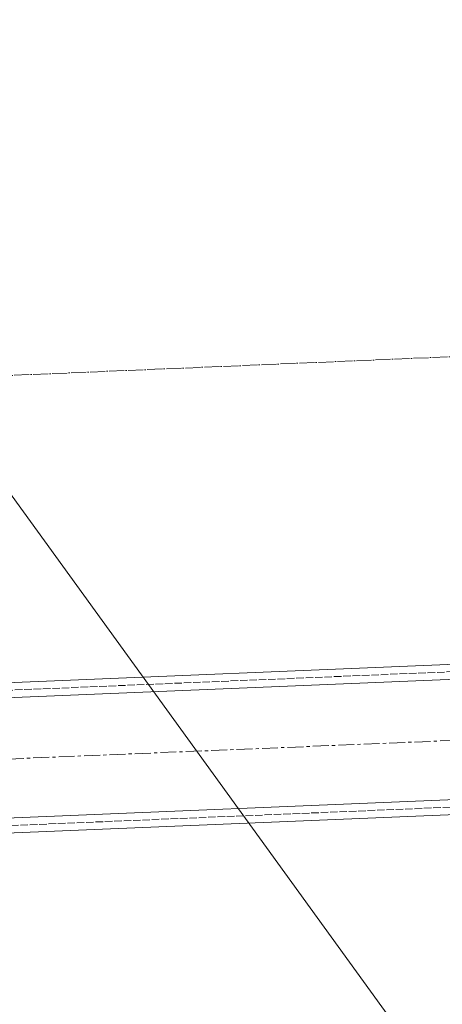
# Model space of a CAD drawing. Header units: millimetres. Extents: x -15129 to 9171, y -18789 to 5877.
# Tile 168 of 256: x -11718 to -11549, y -3404 to -3011. Entities that reach past the tile are written whole.
import ezdxf

# ---------------------------------------------------------------- set-up
doc = ezdxf.new("R2010")
doc.units = ezdxf.units.MM
for name, pattern in [('ACAD_ISO02W100', [15, 12, -3]), ('ACAD_ISO04W100', [30, 24, -3, 0, -3]), ('CENTER', [50.8, 31.75, -6.35, 6.35, -6.35])]:
    doc.linetypes.add(name, pattern=pattern)
doc.layers.add('AS_Belki', color=145, linetype='Continuous')
doc.layers.add('AS_Siatki', color=72, linetype='Continuous')

msp = doc.modelspace()

# ---------------------------------------------------------------- linework, layer by layer
at = {"color": 7, "lineweight": 13}
msp.add_line((-11815.64, -3070), (-11556.59, -3427.56), dxfattribs=at)
at = {"color": 5, "linetype": 'CENTER', "lineweight": 13, "ltscale": 0.2}
msp.add_line((-13164.01, -3365.87, 76020), (-9786.31, -3224.99, 38010), dxfattribs=at)
at = {"layer": 'AS_Belki', "color": 145, "linetype": 'Continuous', "lineweight": 13, "ltscale": 0.25}
for p, q in [((-11944.7, -3284.56), (-9966.5, -3202.05)), ((-11950.44, -3290.8), (-9882.49, -3204.55)), ((-11948.44, -3338.76), (-9880.49, -3252.51)), ((-11868.2, -3341.42), (-9886.23, -3258.76))]:
    msp.add_line(p, q, dxfattribs=at)
at = {"layer": 'AS_Belki', "color": 84, "linetype": 'ACAD_ISO02W100', "lineweight": 13, "ltscale": 0.25}
for p, q in [((-11944.57, -3287.56), (-9888.61, -3201.81)), ((-11942.32, -3341.51), (-9886.36, -3255.76))]:
    msp.add_line(p, q, dxfattribs=at)
at = {"layer": 'AS_Siatki', "color": 20, "linetype": 'ACAD_ISO04W100', "lineweight": 13, "ltscale": 0.25}
msp.add_line((-12175.6, -3171.88), (-430.46, -2673.89), dxfattribs=at)

doc.saveas('drawing.dxf')
